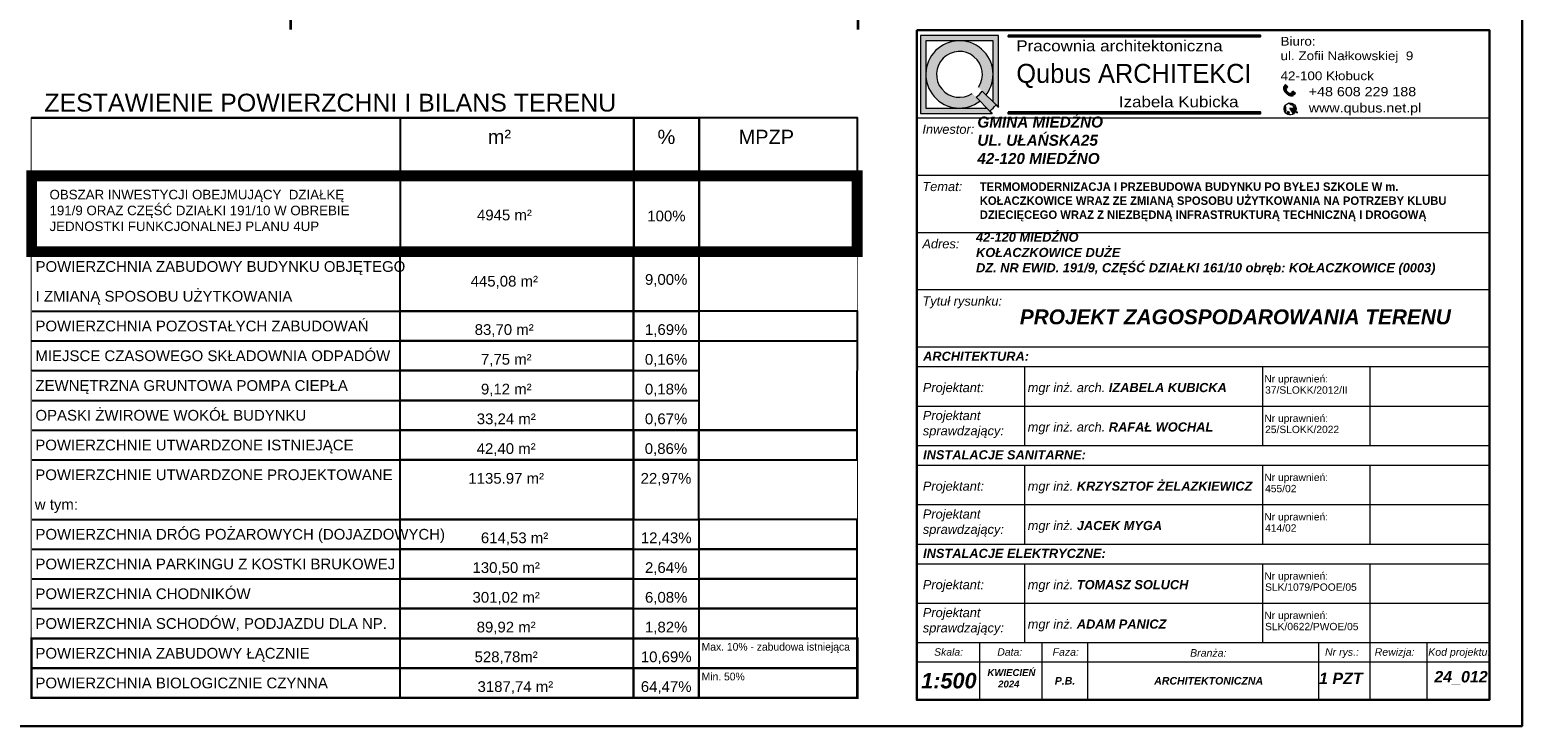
# Model space of a CAD drawing. Extents: x 40810 to 6568062, y -66833 to 5647073.
# Tile 28 of 32: x 6567931 to 6568062, y 5646925 to 5646986. Entities that reach past the tile are written whole.
import ezdxf
from ezdxf.enums import TextEntityAlignment as Align

# ---------------------------------------------------------------- set-up
doc = ezdxf.new("R2010")
doc.units = 0
doc.header["$MEASUREMENT"] = 0
for name, pattern in [('ArchiTECH.PC Solid Line Type', [0]), ('KTJZ01_05', [2, 1.5, -0.5]), ('L_0_03', [1, 0.5, -0.5])]:
    doc.linetypes.add(name, pattern=pattern)
doc.layers.get('0').update_dxf_attribs({"linetype": 'CONTINUOUS'})
doc.layers.add('_p_EKO_przyłącze_kd', color=94, linetype='L_0_03', lineweight=40)
doc.layers.add('wymiarowanie', color=176, linetype='CONTINUOUS', lineweight=9)
doc.layers.add('a3', color=3, linetype='CONTINUOUS', lineweight=30, plot=False)
doc.layers.add('D-opis', color=104, linetype='CONTINUOUS')
doc.layers.add('D-opis-tabelka', color=104, linetype='CONTINUOUS')
doc.styles.add('ArchiTECHStyle1', font='arial.ttf', dxfattribs={"height": 0.16})
doc.styles.add('Arial_Normalny_20', font='arial.ttf', dxfattribs={"height": 20})
doc.styles.add('Roman', font='SIMPLEX')
doc.styles.get("Standard").update_dxf_attribs({"font": 'GOTHIC.TTF'})

msp = doc.modelspace()

# ---------------------------------------------------------------- hatches: boundary and pattern name
for points in [[(6568016.727, 5646985.278), (6568016.727, 5646985.175), (6568038.758, 5646985.175), (6568038.758, 5646985.278)], [(6568016.727, 5646978.575), (6568016.727, 5646978.472), (6568038.758, 5646978.472), (6568038.758, 5646978.575)]]:
    msp.add_hatch(color=256).paths.add_polyline_path(points)
at = {"layer": 'wymiarowanie'}
h = msp.add_hatch(color=7, dxfattribs=at)
h.paths.add_polyline_path([(6568009.059, 5646985.278), (6568015.865, 5646985.278), (6568015.865, 5646979.019), (6568015.659, 5646979.225), (6568015.398, 5646979.486), (6568015.398, 5646981.875), (6568015.398, 5646984.811), (6568012.462, 5646984.811), (6568009.526, 5646984.811), (6568009.526, 5646981.875), (6568009.526, 5646978.939), (6568012.462, 5646978.939), (6568014.851, 5646978.939), (6568015.111, 5646978.678), (6568015.318, 5646978.472), (6568009.059, 5646978.472)])
h.paths.add_polyline_path([(6568009.526, 5646981.875, -0.4142136), (6568012.462, 5646984.811, -0.4142136), (6568015.398, 5646981.875, -0.1647641), (6568014.793, 5646980.091), (6568014.46, 5646980.424), (6568014.124, 5646980.76, 10.2455423), (6568013.577, 5646980.213), (6568013.912, 5646979.877), (6568014.246, 5646979.543, -0.1647641), (6568012.462, 5646978.939, -0.4142136)])
for color, points in [(1, [(6568013.912, 5646979.877, 0.0788738), (6568014.46, 5646980.424), (6568014.793, 5646980.091), (6568015.398, 5646979.486), (6568015.659, 5646979.225, -0.046709), (6568015.111, 5646978.678), (6568014.851, 5646978.939), (6568014.246, 5646979.543)]), (7, [(6568041.65, 5646978.438, 0.0114248), (6568041.669, 5646978.453), (6568041.669, 5646978.411)]), (7, [(6568041.856, 5646978.882), (6568041.934, 5646978.875), (6568041.856, 5646978.83, 0.0122344), (6568041.857, 5646978.856, 0.0123937)])]:
    msp.add_hatch(color=color, dxfattribs=at).paths.add_polyline_path(points)
h = msp.add_hatch(color=7, dxfattribs=at)
h.paths.add_polyline_path([(6568041.132, 5646980.342), (6568041.029, 5646980.434, -0.2257017), (6568041.002, 5646980.59), (6568040.757, 5646980.81, 0.1923995), (6568040.811, 5646980.445, 0.0725634), (6568041.007, 5646980.203)])
h.paths.add_polyline_path([(6568040.818, 5646980.879), (6568041.047, 5646980.673), (6568041.147, 5646980.785), (6568040.919, 5646980.991)])
h = msp.add_hatch(color=7, dxfattribs=at)
h.paths.add_polyline_path([(6568041.298, 5646978.931), (6568041.81, 5646978.639, -0.0172131), (6568041.794, 5646978.606), (6568041.743, 5646978.635, 0.008189), (6568041.741, 5646978.636, 0.5397497), (6568041.667, 5646978.597), (6568041.669, 5646978.453, -0.0114248), (6568041.65, 5646978.438)])
h.paths.add_polyline_path([(6568041.298, 5646978.931), (6568041.856, 5646978.882, -0.0123937), (6568041.857, 5646978.856, -0.0122344), (6568041.856, 5646978.83), (6568041.773, 5646978.783, 0.5397497), (6568041.777, 5646978.699, 0.008189), (6568041.779, 5646978.698), (6568041.824, 5646978.672, -0.0173245), (6568041.81, 5646978.639)])
h.paths.add_polyline_path([(6568040.901, 5646979.157, 0.4200987), (6568040.926, 5646979.032, -0.5369957), (6568040.949, 5646978.961, 0.2016291), (6568040.927, 5646978.83, 0.1070222), (6568040.985, 5646978.747, 0), (6568040.985, 5646978.747, -0.4365565), (6568040.985, 5646978.704, 0.1470815), (6568040.934, 5646978.661, 0.2070349), (6568040.928, 5646978.597, -0.421728), (6568040.907, 5646978.547, -0.3199581)])
h.paths.add_polyline_path([(6568040.999, 5646978.449, 0.4961021), (6568041.087, 5646978.5, -0.1925824), (6568041.109, 5646978.615, -0.3611399), (6568041.183, 5646978.613, 0.3674112), (6568041.266, 5646978.6, -1.0208574), (6568041.292, 5646978.586, -0.1185898), (6568041.232, 5646978.518, 0.3247332), (6568041.227, 5646978.437, 0.305926), (6568041.377, 5646978.333, -0.195201)])
h.paths.add_polyline_path([(6568041.178, 5646979.358, -0.2349861), (6568041.639, 5646979.282, 0.5278165), (6568041.575, 5646979.196, 0.1272686), (6568041.495, 5646979.229, -0.1207092), (6568041.312, 5646979.295, 0.0977798)])
h.paths.add_polyline_path([(6568041.607, 5646979.039, 0.3379247), (6568041.637, 5646979.104, 0.2733122), (6568041.827, 5646979.031, -0.0235046), (6568041.841, 5646978.984, -0.1267146)])
h.paths.add_polyline_path([(6568041.81, 5646978.639, 0.0173245), (6568041.824, 5646978.672), (6568041.991, 5646978.576), (6568041.974, 5646978.545)])
h.paths.add_polyline_path([(6568041.81, 5646978.639), (6568041.974, 5646978.545), (6568041.956, 5646978.514), (6568041.794, 5646978.606, 0.0172131)])
h = msp.add_hatch(color=7, dxfattribs=at)
h.paths.add_polyline_path([(6568041.132, 5646980.342), (6568041.234, 5646980.249, 0.2257017), (6568041.392, 5646980.239), (6568041.637, 5646980.018, -0.1923995), (6568041.267, 5646980.034, -0.0725634), (6568041.007, 5646980.203)])
h.paths.add_polyline_path([(6568041.699, 5646980.086), (6568041.47, 5646980.292), (6568041.571, 5646980.404), (6568041.8, 5646980.198)])

# ---------------------------------------------------------------- linework, layer by layer
at = {"color": 7}
for p, q in [((6568015.659, 5646979.225), (6568015.865, 5646979.019)), ((6568015.111, 5646978.678), (6568015.318, 5646978.472))]:
    msp.add_line(p, q, dxfattribs=at)
for points in [[(6568016.727, 5646985.278), (6568016.727, 5646985.175), (6568038.758, 5646985.175), (6568038.758, 5646985.278)], [(6568016.727, 5646978.575), (6568016.727, 5646978.472), (6568038.758, 5646978.472), (6568038.758, 5646978.575)]]:
    msp.add_lwpolyline(points, close=True)
at = {"layer": 'a3'}
msp.add_lwpolyline([(6567721.593, 5647073.487), (6567721.593, 5646924.987), (6568061.593, 5646924.987), (6568061.593, 5647073.487), (6567721.593, 5647073.487)], dxfattribs=at)
at = {"layer": 'D-opis', "color": 7, "linetype": 'Continuous'}
for points in [[(6567931.446, 5646932.648), (6568003.529, 5646932.648), (6568003.538, 5646978.077), (6567931.446, 5646978.077)], [(6567963.599, 5646927.455), (6567984.003, 5646927.455), (6567984.003, 5646930.052), (6567963.599, 5646930.052)], [(6567984.003, 5646927.455), (6567989.716, 5646927.455), (6567989.716, 5646930.052), (6567984.003, 5646930.052)]]:
    msp.add_lwpolyline(points, close=True, dxfattribs=at)
for points in [[(6567931.446, 5646930.052), (6567989.716, 5646930.052)], [(6567931.506, 5646930.052), (6567989.716, 5646930.052)], [(6567931.506, 5646930.052), (6567989.716, 5646930.052)], [(6567931.506, 5646930.052), (6567989.716, 5646930.052)], [(6567931.506, 5646930.052), (6567989.716, 5646930.052)], [(6567931.506, 5646927.455), (6567989.716, 5646927.455)], [(6567931.506, 5646927.455), (6567989.716, 5646927.455)], [(6567984.003, 5646927.453), (6567984.003, 5646927.455), (6567963.599, 5646927.455), (6567963.599, 5646927.453)], [(6567989.716, 5646927.453), (6567989.716, 5646927.455), (6567984.003, 5646927.455), (6567984.003, 5646927.453)], [(6568003.529, 5646927.454), (6568003.529, 5646927.455), (6567989.716, 5646927.455), (6567989.716, 5646927.453)]]:
    msp.add_lwpolyline(points, dxfattribs=at)
at = {"layer": 'D-opis-tabelka', "color": 7, "ltscale": 3, "const_width": 0.222}
msp.add_lwpolyline([(6567954.08, 5646985.776), (6567954.143, 5647058.051), (6568003.615, 5647058.051), (6568003.598, 5646985.776)], dxfattribs=at)
at = {"layer": 'D-opis-tabelka', "color": 7, "ltscale": 3, "const_width": 0.21}
msp.add_lwpolyline([(6567931.446, 5646927.452), (6568003.548, 5646927.454), (6568003.548, 5646930.05), (6567931.437, 5646930.05)], close=True, dxfattribs=at)
at = {"layer": 'wymiarowanie', "color": 0, "linetype": 'ArchiTECH.PC Solid Line Type', "lineweight": 9}
for p, q in [((6568008.732, 5646958.087), (6568008.732, 5646983.087)), ((6568008.732, 5646978.087), (6568058.732, 5646978.087)), ((6568008.732, 5646973.087), (6568058.732, 5646973.087)), ((6568008.732, 5646968.087), (6568058.732, 5646968.087)), ((6568008.732, 5646963.087), (6568058.732, 5646963.087)), ((6568008.732, 5646951.366), (6568008.732, 5646958.087)), ((6568008.732, 5646958.087), (6568058.732, 5646958.087)), ((6568008.732, 5646956.366), (6568058.732, 5646956.366)), ((6568018.131, 5646956.366), (6568018.131, 5646949.485)), ((6568038.928, 5646956.366), (6568038.928, 5646949.485)), ((6568048.295, 5646956.366), (6568048.295, 5646949.485)), ((6568008.732, 5646952.926), (6568058.732, 5646952.926)), ((6568008.732, 5646942.765), (6568008.732, 5646949.485)), ((6568008.732, 5646949.485), (6568058.732, 5646949.485)), ((6568008.732, 5646947.765), (6568058.732, 5646947.765)), ((6568018.131, 5646947.765), (6568018.131, 5646940.883)), ((6568038.928, 5646947.765), (6568038.928, 5646940.883)), ((6568048.295, 5646947.765), (6568048.295, 5646940.883)), ((6568008.732, 5646944.324), (6568058.732, 5646944.324)), ((6568008.732, 5646934.163), (6568008.732, 5646940.883)), ((6568008.732, 5646940.883), (6568058.732, 5646940.883)), ((6568008.732, 5646939.163), (6568058.732, 5646939.163)), ((6568018.131, 5646939.163), (6568018.131, 5646932.282)), ((6568038.928, 5646939.163), (6568038.928, 5646932.282)), ((6568048.295, 5646939.163), (6568048.295, 5646932.282)), ((6568008.732, 5646935.722), (6568058.732, 5646935.722)), ((6568008.732, 5646932.282), (6568058.732, 5646932.282)), ((6568008.732, 5646932.282), (6568058.732, 5646932.282)), ((6568008.732, 5646932.282), (6568058.732, 5646932.282)), ((6568008.732, 5646932.282), (6568058.732, 5646932.282)), ((6568008.732, 5646932.282), (6568058.732, 5646932.282)), ((6568014.201, 5646932.282), (6568014.201, 5646927.282)), ((6568019.67, 5646932.282), (6568019.67, 5646927.282)), ((6568023.652, 5646932.282), (6568023.652, 5646927.282)), ((6568043.813, 5646932.282), (6568043.813, 5646927.282)), ((6568048.295, 5646932.282), (6568048.295, 5646927.282)), ((6568053.263, 5646932.282), (6568053.263, 5646927.282)), ((6568008.732, 5646930.615), (6568058.732, 5646930.615)), ((6568008.732, 5646927.282), (6568058.732, 5646927.282))]:
    msp.add_line(p, q, dxfattribs=at)
at = {"layer": 'wymiarowanie', "color": 1}
for p, q in [((6568015.659, 5646979.225), (6568014.46, 5646980.424)), ((6568015.111, 5646978.678), (6568013.912, 5646979.877))]:
    msp.add_line(p, q, dxfattribs=at)
at = {"layer": 'wymiarowanie', "color": 7}
for p, q in [((6568040.757, 5646980.81), (6568041.002, 5646980.59)), ((6568040.919, 5646980.991), (6568040.818, 5646980.879)), ((6568040.818, 5646980.879), (6568041.047, 5646980.673)), ((6568040.919, 5646980.991), (6568041.147, 5646980.785)), ((6568041.029, 5646980.434), (6568041.469, 5646980.038)), ((6568041.047, 5646980.673), (6568041.147, 5646980.785)), ((6568041.637, 5646980.018), (6568041.392, 5646980.239)), ((6568041.47, 5646980.292), (6568041.571, 5646980.404)), ((6568041.699, 5646980.086), (6568041.47, 5646980.292)), ((6568041.8, 5646980.198), (6568041.571, 5646980.404)), ((6568041.8, 5646980.198), (6568041.699, 5646980.086)), ((6568041.934, 5646978.875), (6568041.298, 5646978.931)), ((6568041.298, 5646978.931), (6568041.974, 5646978.545)), ((6568041.669, 5646978.411), (6568041.298, 5646978.931)), ((6568041.667, 5646978.597), (6568041.669, 5646978.411)), ((6568041.741, 5646978.636), (6568041.956, 5646978.514)), ((6568041.773, 5646978.783), (6568041.934, 5646978.875)), ((6568041.777, 5646978.699), (6568041.991, 5646978.576)), ((6568041.974, 5646978.545), (6568041.956, 5646978.514)), ((6568041.974, 5646978.545), (6568041.991, 5646978.576))]:
    msp.add_line(p, q, dxfattribs=at)
at = {"layer": 'wymiarowanie', "color": 0, "lineweight": 30}
msp.add_lwpolyline([(6568008.732, 5646985.748), (6568058.732, 5646985.748), (6568058.732, 5646927.282), (6568008.732, 5646927.282)], close=True, dxfattribs=at)
at = {"layer": 'wymiarowanie', "color": 7}
for points in [[(6568015.865, 5646979.019), (6568015.865, 5646985.278), (6568009.059, 5646985.278), (6568009.059, 5646978.472), (6568015.318, 5646978.472)], [(6568015.398, 5646979.486), (6568015.398, 5646984.811), (6568009.526, 5646984.811), (6568009.526, 5646978.939), (6568014.851, 5646978.939)]]:
    msp.add_lwpolyline(points, dxfattribs=at)
at = {"layer": 'wymiarowanie', "color": 7, "lineweight": 13}
msp.add_circle((6568041.331, 5646978.856), 0.525, dxfattribs=at)
at = {"layer": 'wymiarowanie', "color": 7}
for centre, radius, start, end in [((6568012.462, 5646981.875), 2.936, 322.57509, 307.42491), ((6568012.462, 5646981.875), 2.002, 326.14921, 303.85079), ((6568041.242, 5646980.696), 0.498, 166.67957, 210.24197), ((6568041.736, 5646980.995), 1.076, 210.73037, 227.33158), ((6568041.179, 5646980.54), 0.184, 164.31579, 215.19037), ((6568012.462, 5646981.875), 4.152, 309.65143, 320.34857), ((6568040.975, 5646979.107), 0.0895, 145.81652, 236.96537), ((6568041.718, 5646981.011), 1.076, 228.6417, 245.24291), ((6568041.085, 5646978.987), 0.382, 53.63525, 75.97372), ((6568041.324, 5646980.409), 0.184, 240.78291, 291.65748), ((6568041.472, 5646980.488), 0.498, 245.7313, 289.2937), ((6568041.538, 5646979.637), 0.41, 236.50654, 264.03785), ((6568041.471, 5646979.059), 0.172, 14.92604, 81.86713), ((6568041.636, 5646979.217), 0.0649, 87.29907, 197.66328), ((6568040.893, 5646978.583), 0.0379, 291.2453, 22.71136), ((6568041.094, 5646978.87), 0.171, 147.73007, 193.32869), ((6568041.005, 5646978.622), 0.0809, 150.948, 197.73589), ((6568040.914, 5646978.989), 0.0443, 321.3211, 74.26354), ((6568041.148, 5646978.922), 0.239, 202.61984, 227.05452), ((6568041.031, 5646978.598), 0.116, 113.52157, 146.9902), ((6568040.965, 5646978.726), 0.0293, 313.10427, 47.44022), ((6568041.024, 5646978.508), 0.0638, 247.55357, 353.09799), ((6568041.241, 5646978.53), 0.157, 147.18676, 190.78958), ((6568041.145, 5646978.569), 0.0575, 48.68881, 128.11552), ((6568041.232, 5646978.655), 0.0646, 221.07993, 301.77551), ((6568041.285, 5646978.474), 0.069, 140.11365, 212.07498), ((6568041.379, 5646978.496), 0.163, 201.19555, 269.23648), ((6568041.121, 5646978.676), 0.193, 305.31298, 332.36541), ((6568041.279, 5646978.593), 0.015, 330.54592, 152.91123), ((6568041.579, 5646979.091), 0.0589, 297.9169, 12.60242), ((6568041.83, 5646979.466), 0.482, 242.38997, 271.27687), ((6568041.793, 5646979.228), 0.2, 218.55427, 279.6995), ((6568041.717, 5646978.592), 0.0503, 59.2997, 174.60823), ((6568041.803, 5646978.742), 0.0503, 125.86793, 241.17645)]:
    msp.add_arc(centre, radius, start, end, dxfattribs=at)
at = {"layer": 'wymiarowanie', "color": 1}
msp.add_arc((6568012.462, 5646981.875), 2.469, 305.9804, 324.0196, dxfattribs=at)

# ---------------------------------------------------------------- texts
at = {"attachment_point": 1}
for s, insert, char_height, width in [('{\\fCentury Gothic|b0|i0|c238|p34;\\W1.15;Pracownia architektoniczna}', (6568017.43, 5646984.849), 0.96206, 21.73406), ('{\\fCentury Gothic|b0|i0|c238|p34;\\W1.15;\\T1;Biuro:\\Pul. Zofii Nałkowskiej  9}', (6568040.498, 5646985.149), 0.76196, 29.66769), ('\\pt6;{\\fCentury Gothic|b0|i0|c238|p34;\\W1.15000x;42-100 Kłobuck}', (6568040.498, 5646982.132), 0.76196, 29.66769), ('{\\fCentury Gothic|b0|i0|c238|p34;\\W1.15;+48 608 229 188}', (6568042.965, 5646980.776), 0.80883, 31.49282), ('{\\fCentury Gothic|b0|i0|c238|p34;\\W1.15;Izabela Kubicka}', (6568026.383, 5646979.969), 0.96206, 21.73406), ('{\\fCentury Gothic|b0|i0|c238|p34;\\W1.15;www.qubus.net.pl}', (6568042.965, 5646979.358), 0.80883, 31.49282)]:
    msp.add_mtext(s, dxfattribs=dict(at, insert=insert, char_height=char_height, width=width))
at = {"insert": (6568014.238, 5646972.442), "char_height": 0.733333, "width": 44.49427, "attachment_point": 1, "style": 'Roman'}
msp.add_mtext('{\\fCentury Gothic|b1|i0|c238|p34;TERMOMODERNIZACJA I PRZEBUDOWA BUDYNKU PO BYŁEJ SZKOLE W m. KOŁACZKOWICE WRAZ ZE ZMIANĄ SPOSOBU UŻYTKOWANIA NA POTRZEBY KLUBU DZIECIĘCEGO WRAZ Z NIEZBĘDNĄ INFRASTRUKTURĄ TECHNICZNĄ I DROGOWĄ}', dxfattribs=at)
at = {"layer": '_p_EKO_przyłącze_kd', "color": 7, "insert": (6567989.944, 5646929.656), "char_height": 0.67508, "width": 13.83222, "attachment_point": 1}
msp.add_mtext('\\pxi0,l0.012731,r0.003628,sm1;{\\fCentury Gothic|b0|i0|c238|p0;Min. 50%}', dxfattribs=at)
at = {"layer": 'D-opis', "color": 7, "linetype": 'Continuous', "style": 'Arial_Normalny_20'}
for s, height, p in [('9% ', 0.9347, (6567987.645, 5646963.357)), ('528,78m²', 0.9347, (6567972.888, 5646930.571)), ('10,69%%%', 0.9347, (6567986.859, 5646930.571)), ('3187,74 m² ', 0.93473, (6567973.873, 5646927.974)), ('64,47%%%', 0.9347, (6567986.859, 5646927.974))]:
    msp.add_text(s, height=height, dxfattribs=at).set_placement(p, align=Align.CENTER)
msp.add_text('POWIERZCHNIA BIOLOGICZNIE CZYNNA', height=0.93473, dxfattribs=at).set_placement((6567931.789, 5646928.286))
at = {"layer": 'wymiarowanie', "color": 0, "style": 'ArchiTECHStyle1'}
for s, p in [('Nr uprawnień:', (6568039.083, 5646954.79)), ('37/SLOKK/2012/II', (6568039.152, 5646953.814)), ('Nr uprawnień:', (6568039.083, 5646951.349)), ('25/SLOKK/2022', (6568039.152, 5646950.373)), ('Nr uprawnień:', (6568039.083, 5646946.188)), ('455/02', (6568039.152, 5646945.212)), ('414/02', (6568039.152, 5646941.772)), ('Nr uprawnień:', (6568039.083, 5646942.747)), ('Nr uprawnień:', (6568039.083, 5646937.587)), ('SLK/1079/POOE/05', (6568039.152, 5646936.611)), ('Nr uprawnień:', (6568039.083, 5646934.146)), ('SLK/0622/PWOE/05', (6568039.152, 5646933.17))]:
    msp.add_text(s, height=0.64, dxfattribs=at).set_placement(p, align=Align.BOTTOM_LEFT)
at = {"layer": 'wymiarowanie', "color": 7, "insert": (6568017.433, 5646982.791), "char_height": 1.65424, "width": 25.07895, "attachment_point": 1}
msp.add_mtext('{\\fCentury Gothic|b0|i0|c238|p34;Qubus ARCHITEKCI}', dxfattribs=at)
at = {"layer": 'wymiarowanie', "color": 1, "ltscale": 0.45, "attachment_point": 1}
for s, insert, char_height, width in [('{\\fArial|b1|i1|c238|p34;\\C7;GMINA MIEDŹNO\\PUL. UŁAŃSKA25\\P42-120 MIEDŹNO}', (6568014.027, 5646978.193), 0.9551, 54.28998), ('{\\fArial|b1|i1|c238|p34;\\C7;42-120 MIEDŹNO\\PKOŁACZKOWICE DUŻE\\P\\A1;DZ. NR EWID. 191/9, CZĘŚĆ DZIAŁKI 161/10 obręb: KOŁACZKOWICE (0003)}', (6568013.912, 5646968.065), 0.8, 44.82014)]:
    msp.add_mtext(s, dxfattribs=dict(at, insert=insert, char_height=char_height, width=width))
at = {"layer": 'wymiarowanie', "color": 0, "ltscale": 0.45, "attachment_point": 1}
for s, insert, char_height, width in [('{\\fArial CE|b0|i1|c238|p34;Inwestor:}', (6568009.228, 5646977.49), 0.79972, 50.79365), ('{\\fArial CE|b0|i1|c238|p34;Temat:}', (6568009.228, 5646972.49), 0.79972, 50.79365), ('{\\fArial CE|b0|i1|c238|p34;Adres:}', (6568009.228, 5646967.49), 0.79972, 50.79365), ('{\\fArial CE|b0|i1|c238|p34;Tytuł rysunku:}', (6568009.228, 5646962.49), 0.79972, 50.79365), ('{\\fArial|b1|i1|c238|p34; PROJEKT ZAGOSPODAROWANIA TERENU}', (6568017.232, 5646961.363), 1.3, 50.79365), ('{\\fArial|b1|i1|c238|p34;ARCHITEKTURA:}', (6568009.29, 5646957.673), 0.79972, 50.79365), ('{\\fArial CE|b0|i1|c238|p34;Projektant:}', (6568009.267, 5646954.942), 0.79972, 50.79365), ('{\\fArial CE|b0|i1|c238|p34;mgr inż. arch. \\fArial CE|b1|i1|c238|p34;IZABELA KUBICKA}', (6568018.427, 5646954.942), 0.79972, 50.79365), ('{\\fArial CE|b0|i1|c238|p34;Projektant\\Psprawdzający:}', (6568009.267, 5646952.502), 0.79972, 50.79365), ('{\\fArial CE|b0|i1|c238|p34;mgr inż. arch. \\fArial CE|b1|i1|c238|p34;RAFAŁ WOCHAL}', (6568018.427, 5646951.501), 0.79972, 50.79365), ('{\\fArial|b1|i1|c238|p34;INSTALACJE SANITARNE:}', (6568009.29, 5646949.071), 0.79972, 50.79365), ('{\\fArial CE|b0|i1|c238|p34;Projektant:}', (6568009.267, 5646946.34), 0.79972, 50.79365), ('{\\fArial CE|b0|i1|c238|p34;mgr inż. \\fArial CE|b1|i1|c238|p34;KRZYSZTOF ŻELAZKIEWICZ}', (6568018.427, 5646946.34), 0.79972, 50.79365), ('{\\fArial CE|b0|i1|c238|p34;Projektant\\Psprawdzający:}', (6568009.267, 5646943.9), 0.79972, 50.79365), ('{\\fArial CE|b0|i1|c238|p34;mgr inż. \\fArial CE|b1|i1|c238|p34;JACEK MYGA}', (6568018.427, 5646942.899), 0.79972, 50.79365), ('{\\fArial|b1|i1|c238|p34;INSTALACJE ELEKTRYCZNE:}', (6568009.29, 5646940.469), 0.79972, 50.79365), ('{\\fArial CE|b0|i1|c238|p34;Projektant:}', (6568009.267, 5646937.738), 0.79972, 50.79365), ('{\\fArial CE|b0|i1|c238|p34;mgr inż. \\fArial CE|b1|i1|c238|p34;TOMASZ SOLUCH}', (6568018.427, 5646937.738), 0.79972, 50.79365), ('{\\fArial CE|b0|i1|c238|p34;Projektant\\Psprawdzający:}', (6568009.267, 5646935.299), 0.79972, 50.79365), ('{\\fArial CE|b0|i1|c238|p34;mgr inż. \\fArial CE|b1|i1|c238|p34;ADAM PANICZ}', (6568018.427, 5646934.298), 0.79972, 50.79365), ('{\\fArial CE|b0|i1|c238|p34;Skala:}', (6568010.254, 5646931.787), 0.65, 50.79365), ('{\\fArial CE|b0|i1|c238|p34;Data:}', (6568015.771, 5646931.787), 0.65, 50.79365), ('{\\fArial CE|b0|i1|c238|p34;Faza:}', (6568020.593, 5646931.787), 0.65862, 50.79365), ('{\\fArial CE|b0|i1|c238|p34;Branża:}', (6568032.605, 5646931.707), 0.65862, 50.79365), ('{\\fArial CE|b0|i1|c238|p34;Nr rys.:}', (6568044.38, 5646931.787), 0.65862, 50.79365), ('{\\fArial CE|b0|i1|c238|p34;Rewizja:}', (6568048.717, 5646931.787), 0.65862, 50.79365), ('{\\fArial CE|b0|i1|c238|p34;Kod projektu:}', (6568053.395, 5646931.787), 0.65862, 50.79365), ('{\\fArial|b1|i1|c238|p34;1:500}', (6568009.122, 5646929.637), 1.3545, 40.63492), ('\\pt16.667;{\\fArial|b1|i1|c238|p34;     KWIECIEŃ}\\P\\pt16.667;{\\fArial|b1|i1|c238|p34;         2024}', (6568013.742, 5646929.965), 0.6, 50.79365), ('{\\fArial|b1|i1|c238|p34;1 PZT}', (6568043.862, 5646929.66), 1, 50.79365), ('{\\fArial|b1|i1|c238|p34;24_012}', (6568053.924, 5646929.801), 1, 50.79365), ('{\\fArial CE|b1|i1|c238|p34;P.B.}', (6568020.786, 5646929.279), 0.65862, 50.79365), ('{\\fArial CE|b1|i1|c238|p34;ARCHITEKTONICZNA}', (6568029.469, 5646929.279), 0.65862, 50.79365)]:
    msp.add_mtext(s, dxfattribs=dict(at, insert=insert, char_height=char_height, width=width))

# ---------------------------------------------------------------- next in the draw order: wipeouts: each hides what was drawn before it
at = {"color": 7, "linetype": 'Continuous'}
msp.add_wipeout([(6567931.446, 5646978.077), (6568003.538, 5646978.077), (6568003.529, 5646932.648), (6567931.446, 5646932.648)], dxfattribs=at).dxf.layer = 'D-opis'

# ---------------------------------------------------------------- next in the draw order: linework, layer by layer
at = {"layer": 'D-opis', "color": 7, "linetype": 'Continuous'}
for points in [[(6567931.446, 5646978.077), (6567989.735, 5646978.077)], [(6567931.455, 5646973.02), (6567989.665, 5646973.02)], [(6567931.446, 5646966.404), (6567989.735, 5646966.404)], [(6567931.446, 5646966.404), (6567989.725, 5646966.404)], [(6567931.515, 5646966.404), (6567989.725, 5646966.404)], [(6567931.515, 5646966.404), (6567989.725, 5646966.404)], [(6567931.515, 5646961.211), (6567989.725, 5646961.211)], [(6567931.515, 5646961.211), (6567989.725, 5646961.211)], [(6567931.455, 5646958.613), (6568003.529, 5646958.614)], [(6567931.506, 5646958.614), (6567989.716, 5646958.614)], [(6567931.506, 5646958.614), (6567989.716, 5646958.614)], [(6567931.506, 5646958.614), (6567989.716, 5646958.614)], [(6567931.515, 5646958.614), (6567989.725, 5646958.614)], [(6567931.506, 5646956.019), (6567989.716, 5646956.019)], [(6567931.515, 5646956.018), (6567989.725, 5646956.018)], [(6567931.506, 5646953.421), (6567989.716, 5646953.421)], [(6567931.506, 5646953.421), (6567989.716, 5646953.421)], [(6567931.506, 5646950.823), (6567989.716, 5646950.823)], [(6567931.496, 5646948.227), (6567989.706, 5646948.227)], [(6567931.496, 5646948.227), (6567989.706, 5646948.227)], [(6567931.506, 5646943.034), (6567989.716, 5646943.034)], [(6567931.506, 5646940.437), (6567989.716, 5646940.437)], [(6567931.506, 5646937.841), (6567989.716, 5646937.841)], [(6567931.506, 5646935.245), (6567989.716, 5646935.245)]]:
    msp.add_lwpolyline(points, dxfattribs=at)
for points in [[(6567963.618, 5646973.02), (6567984.022, 5646973.02), (6567984.022, 5646978.077), (6567963.618, 5646978.077)], [(6567984.022, 5646973.02), (6567989.735, 5646973.02), (6567989.734, 5646978.077), (6567984.022, 5646978.077)], [(6567989.735, 5646973.02), (6568003.548, 5646973.02), (6568003.548, 5646978.077), (6567989.734, 5646978.077)], [(6567963.618, 5646966.404), (6567984.022, 5646966.404), (6567984.022, 5646973.02), (6567963.618, 5646973.02)], [(6567984.022, 5646966.404), (6567989.735, 5646966.404), (6567989.735, 5646973.02), (6567984.022, 5646973.02)], [(6567989.735, 5646966.404), (6568003.548, 5646966.404), (6568003.548, 5646973.02), (6567989.735, 5646973.02)], [(6567963.618, 5646966.404), (6567984.013, 5646966.404), (6567984.013, 5646961.211), (6567963.618, 5646961.211)], [(6567984.013, 5646966.404), (6567989.716, 5646966.404), (6567989.716, 5646961.209), (6567984.013, 5646961.209)], [(6567963.608, 5646958.614), (6567984.013, 5646958.614), (6567984.013, 5646961.211), (6567963.608, 5646961.211)], [(6567984.013, 5646958.614), (6567989.725, 5646958.614), (6567989.725, 5646961.211), (6567984.013, 5646961.211)], [(6567989.697, 5646950.823), (6568003.529, 5646950.823), (6568003.548, 5646961.209), (6567989.716, 5646961.209)], [(6567963.599, 5646958.614), (6567984.003, 5646958.614), (6567984.003, 5646958.614), (6567963.599, 5646958.614)], [(6567963.599, 5646956.017), (6567984.003, 5646956.017), (6567984.003, 5646958.614), (6567963.599, 5646958.614)], [(6567963.599, 5646953.421), (6567984.003, 5646953.421), (6567984.003, 5646956.018), (6567963.599, 5646956.018)], [(6567963.599, 5646953.42), (6567984.003, 5646953.42), (6567984.003, 5646956.016), (6567963.599, 5646956.016)], [(6567963.599, 5646950.823), (6567984.003, 5646950.823), (6567984.003, 5646953.42), (6567963.599, 5646953.42)], [(6567963.589, 5646948.227), (6567983.994, 5646948.227), (6567983.994, 5646950.823), (6567963.589, 5646950.823)], [(6567983.994, 5646948.227), (6567989.706, 5646948.227), (6567989.706, 5646950.823), (6567983.994, 5646950.823)], [(6567989.706, 5646948.227), (6568003.519, 5646948.227), (6568003.519, 5646950.823), (6567989.706, 5646950.823)], [(6567963.599, 5646943.034), (6567984.003, 5646943.034), (6567983.994, 5646948.227), (6567963.599, 5646948.227)], [(6567984.003, 5646943.034), (6567989.716, 5646943.034), (6567989.716, 5646948.227), (6567983.994, 5646948.227)], [(6567963.599, 5646940.437), (6567984.003, 5646940.437), (6567984.003, 5646943.034), (6567963.599, 5646943.034)], [(6567989.716, 5646940.437), (6568003.529, 5646940.437), (6568003.529, 5646943.034), (6567989.716, 5646943.034)], [(6567963.599, 5646937.841), (6567984.003, 5646937.841), (6567984.003, 5646940.437), (6567963.599, 5646940.437)], [(6567989.716, 5646937.841), (6568003.529, 5646937.841), (6568003.529, 5646940.437), (6567989.716, 5646940.437)], [(6567963.599, 5646935.245), (6567984.003, 5646935.245), (6567984.003, 5646937.841), (6567963.599, 5646937.841)], [(6567989.716, 5646935.245), (6568003.529, 5646935.245), (6568003.529, 5646937.841), (6567989.716, 5646937.841)], [(6567963.599, 5646932.648), (6567984.003, 5646932.648), (6567984.003, 5646935.245), (6567963.599, 5646935.245)], [(6567989.716, 5646932.648), (6568003.529, 5646932.648), (6568003.529, 5646935.245), (6567989.716, 5646935.245)], [(6567963.599, 5646930.052), (6567984.003, 5646930.052), (6567984.003, 5646932.648), (6567963.599, 5646932.648)], [(6567989.716, 5646927.455), (6568003.529, 5646927.455), (6568003.529, 5646932.648), (6567989.716, 5646932.648)]]:
    msp.add_lwpolyline(points, close=True, dxfattribs=at)
at = {"layer": 'D-opis-tabelka', "color": 7, "ltscale": 3, "const_width": 0.21}
msp.add_lwpolyline([(6567931.446, 5646930.05), (6568003.548, 5646930.052), (6568003.548, 5646932.648), (6567931.436, 5646932.648)], close=True, dxfattribs=at)
at = {"layer": 'wymiarowanie', "linetype": 'Continuous'}
msp.add_line((6567963.599, 5646956.017), (6567931.446, 5646956.017), dxfattribs=at)
at = {"layer": 'wymiarowanie', "color": 30, "linetype": 'KTJZ01_05', "const_width": 0.944}
msp.add_lwpolyline([(6567931.455, 5646973.02), (6568003.538, 5646973.02), (6568003.538, 5646966.404), (6567931.455, 5646966.404)], close=True, dxfattribs=at)

# ---------------------------------------------------------------- next in the draw order: texts
at = {"layer": '_p_EKO_przyłącze_kd', "color": 7, "insert": (6567989.944, 5646932.254), "char_height": 0.675082, "width": 13.83222, "attachment_point": 1}
msp.add_mtext('\\pl0.008594;{\\fCentury Gothic|b0|i0|c238|p0;Max. 10% - zabudowa }{\\fCentury Gothic|b0|i0|c238|p0;istniejąca }', dxfattribs=at)
at = {"layer": 'D-opis', "color": 7, "linetype": 'Continuous', "style": 'Arial_Normalny_20'}
for s, height, p in [('ZESTAWIENIE POWIERZCHNI I BILANS TERENU', 1.55788, (6567932.563, 5646978.631)), ('POWIERZCHNIA ZABUDOWY BUDYNKU OBJĘTEGO', 0.93473, (6567931.798, 5646964.638)), ('I ZMIANĄ SPOSOBU UŻYTKOWANIA', 0.93473, (6567931.798, 5646962.042)), ('POWIERZCHNIA POZOSTAŁYCH ZABUDOWAŃ ', 0.93473, (6567931.789, 5646959.444)), ('MIEJSCE CZASOWEGO SKŁADOWNIA ODPADÓW', 0.93473, (6567931.789, 5646956.848)), ('ZEWNĘTRZNA GRUNTOWA POMPA CIEPŁA', 0.93473, (6567931.789, 5646954.251)), ('OPASKI ŻWIROWE WOKÓŁ BUDYNKU', 0.93473, (6567931.789, 5646951.654)), ('POWIERZCHNIE UTWARDZONE ISTNIEJĄCE', 0.93473, (6567931.779, 5646949.058)), ('POWIERZCHNIE UTWARDZONE PROJEKTOWANE', 0.93473, (6567931.779, 5646946.461)), ('w tym:', 0.9347, (6567931.729, 5646943.873)), ('POWIERZCHNIA DRÓG POŻAROWYCH (DOJAZDOWYCH)', 0.93473, (6567931.789, 5646941.268)), ('POWIERZCHNIA PARKINGU Z KOSTKI BRUKOWEJ', 0.93473, (6567931.789, 5646938.672)), ('POWIERZCHNIA CHODNIKÓW', 0.93473, (6567931.789, 5646936.075)), ('POWIERZCHNIA SCHODÓW, PODJAZDU DLA NP.', 0.93473, (6567931.789, 5646933.479)), ('POWIERZCHNIA ZABUDOWY ŁĄCZNIE', 0.93473, (6567931.789, 5646930.882))]:
    msp.add_text(s, height=height, dxfattribs=at).set_placement(p)
for s, height, p in [('m² ', 1.2463, (6567972.543, 5646975.794)), ('%%%', 1.2463, (6567986.878, 5646975.794)), ('MPZP', 1.2463, (6567995.603, 5646975.794)), ('4945 m² ', 0.9347, (6567972.917, 5646969.133)), ('100%%%', 0.9347, (6567986.878, 5646969.047)), ('445,08 m² ', 0.9347, (6567972.907, 5646963.357)), ('9,00%%%', 0.9347, (6567986.859, 5646963.509)), ('83,70 m² ', 0.9347, (6567972.898, 5646959.134)), ('1,69%%%', 0.9347, (6567986.859, 5646959.134)), ('7,75 m²', 0.9347, (6567972.898, 5646956.536)), ('0,16%%%', 0.9347, (6567986.85, 5646956.536)), ('9,12 m²', 0.9347, (6567972.898, 5646953.939)), ('0,18%%%', 0.9347, (6567986.85, 5646953.939)), ('33,24 m²', 0.9347, (6567972.898, 5646951.343)), ('0,67%%%', 0.9347, (6567986.85, 5646951.343)), ('42,40 m²', 0.9347, (6567972.888, 5646948.746)), ('0,86%%%', 0.9347, (6567986.84, 5646948.746)), ('1135.97 m²', 0.9347, (6567972.888, 5646946.15)), ('22,97%%%', 0.9347, (6567986.84, 5646946.15)), ('614,53 m² ', 0.9347, (6567973.801, 5646940.957)), ('12,43%%%', 0.9347, (6567986.859, 5646940.957)), ('130,50 m²', 0.9347, (6567972.888, 5646938.36)), ('2,64%%%', 0.9347, (6567986.859, 5646938.36)), ('301,02 m²', 0.9347, (6567972.888, 5646935.764)), ('6,08%%%', 0.9347, (6567986.859, 5646935.764)), ('89,92 m²', 0.9347, (6567972.888, 5646933.167)), ('1,82%%%', 0.9347, (6567986.859, 5646933.167))]:
    msp.add_text(s, height=height, dxfattribs=at).set_placement(p, align=Align.CENTER)
at = {"layer": 'D-opis', "color": 7, "linetype": 'Continuous', "insert": (6567933.017, 5646971.8), "char_height": 0.83087, "width": 38.34548, "attachment_point": 1, "style": 'Arial_Normalny_20'}
msp.add_mtext('{\\A1;OBSZAR INWESTYCJI OBEJMUJĄCY  DZIAŁKĘ \\P191/9 ORAZ CZĘŚĆ DZIAŁKI 191/10 W OBREBIE \\PJEDNOSTKI FUNKCJONALNEJ PLANU 4UP}', dxfattribs=at)

doc.saveas('drawing.dxf')
